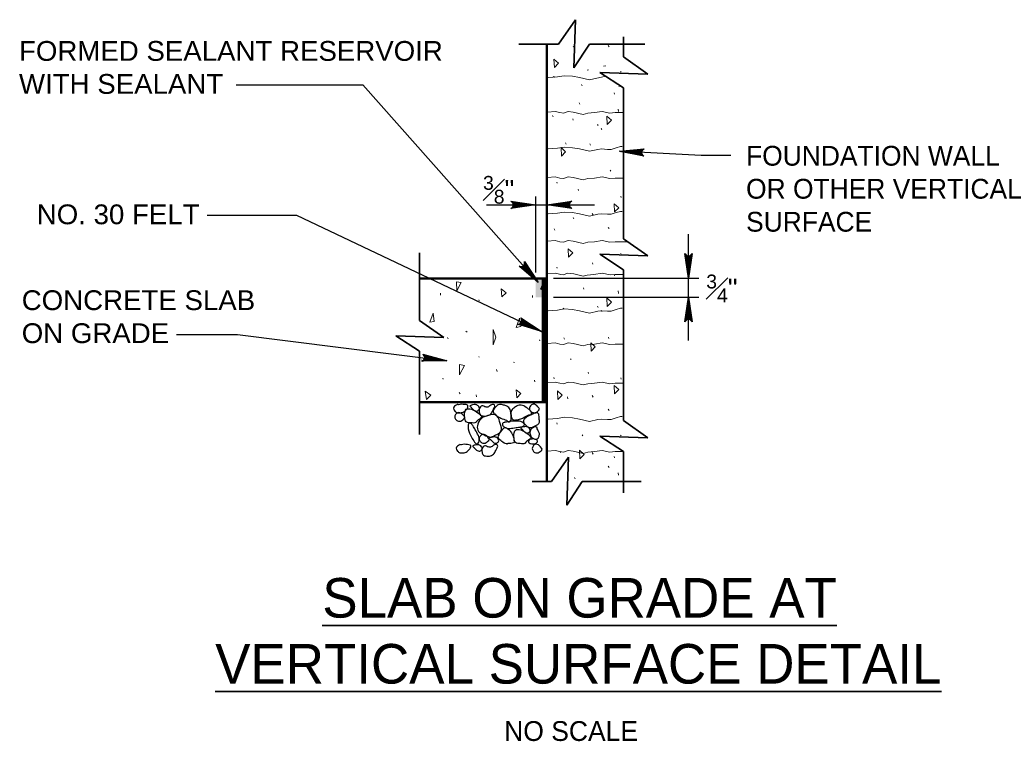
# Model space of a CAD drawing. Extents: x -419 to 2486, y -790 to 249.
# Tile 2 of 8: x -224 to -125, y -32 to 41. Entities that reach past the tile are written whole.
import ezdxf

# ---------------------------------------------------------------- set-up
doc = ezdxf.new("R2010")
doc.units = 0
doc.header["$MEASUREMENT"] = 0
for name, color, linetype, lineweight in [('S-Anno-Brkl', 2, 'Continuous', 35), ('S-Anno-Dims', 33, 'Continuous', 35), ('S-Anno-Patt', 152, 'Continuous', 18), ('S-Anno-Text', 53, 'Continuous', 25), ('S-Anno-Text-Titl', 6, 'Continuous', 35), ('S-Sect-Conc', 6, 'Continuous', 50), ('S-Sect-Join', 1, 'Continuous', 35), ('S-Slab-Capl', 12, 'Continuous', 25)]:
    doc.layers.add(name, color=color, linetype=linetype, lineweight=lineweight)
doc.styles.add('NOTES', font='romans.shx')
doc.styles.add('Title', font='txt', dxfattribs={"height": 0.25})

msp = doc.modelspace()

# ---------------------------------------------------------------- linework, layer by layer
at = {"layer": 'S-Anno-Brkl'}
for p, q in [((-168.016, 41.243), (-169.736, 38.785)), ((-168.184, 36.378), (-168.016, 41.243)), ((-163.16, 37.477), (-163.16, 39.523)), ((-169.736, 38.785), (-173.745, 38.785)), ((-166.616, 38.785), (-168.184, 36.378)), ((-161.013, 38.785), (-166.616, 38.785)), ((-160.703, 35.757), (-163.16, 37.477)), ((-163.16, 34.357), (-165.567, 35.925)), ((-165.567, 35.925), (-160.703, 35.757)), ((-163.16, 25.944), (-163.16, 34.357)), ((-163.16, 19.108), (-163.16, 25.944)), ((-160.703, 17.389), (-163.16, 19.108)), ((-183.802, 10.872), (-183.802, 17.708)), ((-163.16, 15.988), (-165.567, 17.557)), ((-165.567, 17.557), (-160.703, 17.389)), ((-163.16, 7.576), (-163.16, 15.988)), ((-181.327, 9.153), (-183.802, 10.872)), ((-183.802, 7.752), (-186.192, 9.32)), ((-186.192, 9.32), (-181.327, 9.153)), ((-183.802, -0.661), (-183.802, 7.752)), ((-163.16, 0.74), (-163.16, 7.576)), ((-160.703, -0.979), (-163.16, 0.74)), ((-163.16, -2.38), (-165.567, -0.812)), ((-165.567, -0.812), (-160.703, -0.979)), ((-168.738, -2.934), (-170.457, -5.391)), ((-168.906, -7.798), (-168.738, -2.934)), ((-163.16, -6.565), (-163.16, -2.38)), ((-170.457, -5.391), (-172.412, -5.391)), ((-167.337, -5.391), (-168.906, -7.798)), ((-161.365, -5.391), (-167.337, -5.391))]:
    msp.add_line(p, q, dxfattribs=at)
at = {"layer": 'S-Anno-Dims', "lineweight": 25}
for p, q in [((-172.042, 15.712), (-172.042, 23.394)), ((-177.016, 22.547), (-172.042, 22.547)), ((-172.042, 22.547), (-170.902, 22.547)), ((-170.902, 22.547), (-166.113, 22.547)), ((-156.593, 15.124), (-156.593, 19.595)), ((-170.239, 15.124), (-155.536, 15.124)), ((-156.593, 13.212), (-156.593, 15.124)), ((-170.239, 13.212), (-155.536, 13.212)), ((-156.593, 8.842), (-156.593, 13.212))]:
    msp.add_line(p, q, dxfattribs=at)
at = {"layer": 'S-Anno-Dims', "lineweight": 25, "flags": 128}
for points in [[(-174.544, 22.909), (-172.042, 22.547), (-174.543, 22.185), (-174.464, 22.245), (-174.354, 22.353), (-174.3, 22.453), (-174.287, 22.547), (-174.306, 22.653), (-174.364, 22.757), (-174.477, 22.859), (-174.544, 22.909), (-172.117, 22.551), (-174.462, 22.209), (-174.391, 22.263), (-174.274, 22.373), (-174.237, 22.515), (-174.263, 22.657), (-174.33, 22.755), (-174.412, 22.835), (-174.469, 22.879), (-172.248, 22.551), (-174.357, 22.249), (-174.282, 22.297), (-174.244, 22.359), (-174.202, 22.439), (-174.18, 22.551), (-174.193, 22.643), (-174.237, 22.715), (-174.327, 22.773), (-174.387, 22.843), (-172.402, 22.551), (-174.241, 22.293), (-174.158, 22.395), (-174.135, 22.519), (-174.146, 22.657), (-174.305, 22.807), (-172.574, 22.559), (-174.135, 22.341), (-174.113, 22.413), (-174.064, 22.529), (-174.095, 22.653), (-174.219, 22.763), (-172.732, 22.559), (-174.079, 22.387), (-174.035, 22.475), (-174.015, 22.569), (-174.108, 22.715), (-172.921, 22.559), (-173.996, 22.427), (-173.966, 22.493), (-173.959, 22.569), (-174.035, 22.675), (-173.144, 22.559), (-173.928, 22.471), (-173.906, 22.573), (-173.979, 22.635), (-173.329, 22.559), (-173.876, 22.501), (-173.889, 22.599), (-173.516, 22.559), (-173.855, 22.533), (-173.864, 22.563), (-173.749, 22.563)], [(-168.4, 22.185), (-170.902, 22.547), (-168.402, 22.909), (-168.48, 22.849), (-168.59, 22.741), (-168.644, 22.641), (-168.658, 22.547), (-168.638, 22.441), (-168.58, 22.337), (-168.468, 22.235), (-168.4, 22.185), (-170.828, 22.543), (-168.482, 22.885), (-168.554, 22.831), (-168.67, 22.721), (-168.708, 22.579), (-168.682, 22.437), (-168.614, 22.339), (-168.532, 22.259), (-168.476, 22.215), (-170.696, 22.543), (-168.588, 22.845), (-168.662, 22.797), (-168.7, 22.735), (-168.742, 22.655), (-168.764, 22.543), (-168.752, 22.451), (-168.708, 22.379), (-168.618, 22.321), (-168.558, 22.251), (-170.542, 22.543), (-168.704, 22.801), (-168.786, 22.699), (-168.81, 22.575), (-168.798, 22.437), (-168.64, 22.287), (-170.37, 22.535), (-168.81, 22.753), (-168.832, 22.681), (-168.88, 22.565), (-168.85, 22.441), (-168.726, 22.331), (-170.212, 22.535), (-168.866, 22.707), (-168.91, 22.619), (-168.93, 22.525), (-168.836, 22.379), (-170.024, 22.535), (-168.948, 22.667), (-168.978, 22.601), (-168.986, 22.525), (-168.91, 22.419), (-169.8, 22.535), (-169.016, 22.623), (-169.038, 22.521), (-168.966, 22.459), (-169.616, 22.535), (-169.068, 22.593), (-169.056, 22.495), (-169.428, 22.535), (-169.09, 22.561), (-169.08, 22.531), (-169.196, 22.531)], [(-156.231, 17.626), (-156.593, 15.124), (-156.955, 17.624), (-156.895, 17.546), (-156.787, 17.436), (-156.687, 17.382), (-156.593, 17.368), (-156.487, 17.388), (-156.383, 17.446), (-156.281, 17.558), (-156.231, 17.626), (-156.589, 15.198), (-156.931, 17.544), (-156.877, 17.472), (-156.767, 17.356), (-156.625, 17.318), (-156.483, 17.344), (-156.385, 17.412), (-156.305, 17.494), (-156.261, 17.55), (-156.589, 15.33), (-156.891, 17.438), (-156.843, 17.364), (-156.781, 17.326), (-156.701, 17.284), (-156.589, 17.262), (-156.497, 17.274), (-156.425, 17.318), (-156.367, 17.408), (-156.297, 17.468), (-156.589, 15.484), (-156.847, 17.322), (-156.745, 17.24), (-156.621, 17.216), (-156.483, 17.228), (-156.333, 17.386), (-156.581, 15.656), (-156.799, 17.216), (-156.727, 17.194), (-156.611, 17.146), (-156.487, 17.176), (-156.377, 17.3), (-156.581, 15.814), (-156.753, 17.16), (-156.665, 17.116), (-156.571, 17.096), (-156.425, 17.19), (-156.581, 16.002), (-156.713, 17.078), (-156.647, 17.048), (-156.571, 17.04), (-156.465, 17.116), (-156.581, 16.226), (-156.669, 17.01), (-156.567, 16.988), (-156.505, 17.06), (-156.581, 16.41), (-156.639, 16.958), (-156.541, 16.97), (-156.581, 16.598), (-156.607, 16.936), (-156.577, 16.946), (-156.577, 16.83)], [(-156.955, 10.71), (-156.593, 13.212), (-156.231, 10.712), (-156.291, 10.79), (-156.399, 10.9), (-156.499, 10.954), (-156.593, 10.968), (-156.699, 10.948), (-156.803, 10.89), (-156.905, 10.778), (-156.955, 10.71), (-156.597, 13.138), (-156.255, 10.792), (-156.309, 10.864), (-156.419, 10.98), (-156.561, 11.018), (-156.703, 10.992), (-156.801, 10.924), (-156.881, 10.842), (-156.925, 10.786), (-156.597, 13.006), (-156.295, 10.898), (-156.343, 10.972), (-156.405, 11.01), (-156.485, 11.052), (-156.597, 11.074), (-156.689, 11.062), (-156.761, 11.018), (-156.819, 10.928), (-156.889, 10.868), (-156.597, 12.852), (-156.339, 11.014), (-156.441, 11.096), (-156.565, 11.12), (-156.703, 11.108), (-156.853, 10.95), (-156.605, 12.68), (-156.387, 11.12), (-156.459, 11.142), (-156.575, 11.19), (-156.699, 11.16), (-156.809, 11.036), (-156.605, 12.522), (-156.433, 11.176), (-156.521, 11.22), (-156.615, 11.24), (-156.761, 11.146), (-156.605, 12.334), (-156.473, 11.258), (-156.539, 11.288), (-156.615, 11.296), (-156.721, 11.22), (-156.605, 12.11), (-156.517, 11.326), (-156.619, 11.348), (-156.681, 11.276), (-156.605, 11.926), (-156.547, 11.378), (-156.645, 11.366), (-156.605, 11.738), (-156.579, 11.4), (-156.609, 11.39), (-156.609, 11.506)]]:
    msp.add_lwpolyline(points, dxfattribs=at)
at = {"layer": 'S-Anno-Patt'}
for p, q in [((-168.209, 38.534), (-168.268, 38.492)), ((-164.628, 38.509), (-164.729, 38.634)), ((-166.708, 36.177), (-166.851, 36.16)), ((-164.947, 36.588), (-165.198, 36.563)), ((-163.412, 35.95), (-163.454, 36.009)), ((-170.164, 35.414), (-170.222, 35.539)), ((-167.337, 34.575), (-167.396, 34.701)), ((-164.091, 33.728), (-164.108, 33.87)), ((-163.521, 34.55), (-163.647, 34.491)), ((-167.58, 32.713), (-167.639, 32.839)), ((-163.68, 31.966), (-163.705, 32.218)), ((-170.281, 31.446), (-170.34, 31.572)), ((-168.243, 31.094), (-168.302, 31.22)), ((-165.718, 30.541), (-165.777, 30.666)), ((-165.349, 30.138), (-165.408, 30.264)), ((-168.964, 28.687), (-169.023, 28.813)), ((-166.498, 28.569), (-166.557, 28.695)), ((-164.46, 25.927), (-164.519, 26.053)), ((-169.862, 24.72), (-169.92, 24.845)), ((-167.698, 23.998), (-167.756, 24.124)), ((-163.387, 23.285), (-163.429, 23.428)), ((-168.184, 21.121), (-168.243, 21.247)), ((-166.238, 21.499), (-166.347, 21.667)), ((-170.105, 19.981), (-170.164, 20.107)), ((-164.628, 20.14), (-164.729, 20.266)), ((-163.412, 17.582), (-163.454, 17.641)), ((-169.862, 16.131), (-169.92, 16.257)), ((-166.255, 16.55), (-166.314, 16.676)), ((-164.091, 15.359), (-164.108, 15.502)), ((-167.169, 14.017), (-167.211, 14.168)), ((-181.663, 13.413), (-181.68, 13.623)), ((-177.738, 12.843), (-177.779, 12.952)), ((-172.353, 13.179), (-172.353, 13.388)), ((-163.68, 13.598), (-163.705, 13.85)), ((-169.199, 11.988), (-169.258, 12.113)), ((-165.718, 12.172), (-165.777, 12.298)), ((-165.349, 11.769), (-165.408, 11.895)), ((-180.883, 9.01), (-180.95, 9.136)), ((-178.979, 9.681), (-179.105, 9.782)), ((-169.14, 8.985), (-169.199, 9.111)), ((-164.636, 9.044), (-164.695, 9.169)), ((-171.615, 8.8), (-171.657, 8.901)), ((-177.763, 7.14), (-177.805, 7.207)), ((-168.469, 6.913), (-168.537, 6.997)), ((-183.441, 6.829), (-183.567, 6.871)), ((-174.173, 6.62), (-174.299, 6.661)), ((-181.386, 4.917), (-181.411, 5.043)), ((-175.934, 5.714), (-176.001, 5.923)), ((-170.164, 4.959), (-170.222, 5.085)), ((-166.708, 5.504), (-166.75, 5.655)), ((-163.387, 4.917), (-163.429, 5.059)), ((-172.118, 4.665), (-172.16, 4.833)), ((-179.692, 3.449), (-179.776, 3.6)), ((-178.014, 3.156), (-178.056, 3.348)), ((-168.788, 2.946), (-168.83, 3.139)), ((-166.238, 3.13), (-166.347, 3.298)), ((-164.628, 1.772), (-164.729, 1.897)), ((-169.862, 0.396), (-169.92, 0.522)), ((-167.278, -0.803), (-167.337, -0.678)), ((-163.412, -0.787), (-163.454, -0.728)), ((-169.501, -2.489), (-169.56, -2.363)), ((-166.238, -2.632), (-166.347, -2.464)), ((-164.091, -3.009), (-164.108, -2.867)), ((-164.628, -3.991), (-164.729, -3.865)), ((-163.68, -4.771), (-163.705, -4.519)), ((-168.058, -5.131), (-168.117, -5.005))]:
    msp.add_line(p, q, dxfattribs=at)
at = {"layer": 'S-Anno-Patt', "flags": 128}
for points in [[(-170.793, 35.405), (-169.837, 35.464), (-169.174, 35.581), (-168.335, 35.523), (-167.614, 35.405), (-166.591, 35.162), (-164.947, 35.523)], [(-170.851, 31.916), (-170.071, 31.975), (-169.593, 31.857), (-169.233, 31.799), (-168.755, 31.975), (-168.268, 31.916), (-167.253, 31.681), (-166.767, 31.799), (-166.113, 31.857), (-165.333, 31.975), (-164.552, 31.799), (-164.007, 31.857), (-163.529, 31.857), (-163.227, 31.857)], [(-170.793, 28.192), (-169.837, 28.251), (-169.174, 28.368), (-168.335, 28.309), (-167.614, 28.192), (-166.591, 27.949), (-165.752, 28.133), (-165.391, 28.192), (-164.787, 28.133), (-164.427, 28.133), (-163.89, 28.309), (-163.471, 28.435), (-163.286, 28.435)], [(-170.851, 25.307), (-170.071, 25.365), (-169.593, 25.248), (-169.233, 25.189), (-168.755, 25.365), (-168.268, 25.307), (-167.253, 25.072), (-166.767, 25.189), (-166.113, 25.248), (-165.333, 25.365), (-164.552, 25.189), (-164.007, 25.248), (-163.529, 25.248), (-163.227, 25.248)], [(-170.793, 21.641), (-169.837, 21.7), (-169.174, 21.818), (-168.335, 21.759), (-167.614, 21.641), (-166.591, 21.398), (-165.752, 21.583), (-165.391, 21.641), (-164.787, 21.583), (-164.427, 21.583), (-163.89, 21.759), (-163.471, 21.885), (-163.286, 21.885)], [(-170.851, 18.874), (-170.071, 18.932), (-169.593, 18.815), (-169.233, 18.756), (-168.755, 18.932), (-168.268, 18.874), (-167.253, 18.639), (-166.767, 18.756), (-166.113, 18.815), (-165.333, 18.932), (-164.552, 18.756), (-164.007, 18.815), (-162.741, 18.815)], [(-170.885, 15.577), (-170.038, 15.636), (-169.509, 15.51), (-169.275, 15.468), (-168.805, 15.644), (-168.193, 15.569), (-167.253, 15.351), (-166.834, 15.452), (-166.163, 15.51), (-165.316, 15.644), (-164.527, 15.46), (-164.032, 15.519), (-163.529, 15.519), (-163.227, 15.519)], [(-170.793, 11.845), (-169.837, 11.904), (-169.174, 12.021), (-168.335, 11.962), (-167.614, 11.845), (-166.591, 11.602), (-165.752, 11.786), (-165.391, 11.845), (-164.787, 11.786), (-164.427, 11.786), (-163.89, 11.962), (-163.471, 12.088), (-163.286, 12.088)], [(-170.851, 8.54), (-170.071, 8.599), (-169.593, 8.482), (-169.233, 8.423), (-168.755, 8.599), (-168.268, 8.54), (-167.253, 8.305), (-166.767, 8.423), (-166.113, 8.482), (-165.333, 8.599), (-164.552, 8.423), (-164.007, 8.482), (-163.529, 8.482), (-163.227, 8.482)], [(-170.851, 4.581), (-170.071, 4.64), (-169.593, 4.523), (-169.233, 4.464), (-168.755, 4.64), (-168.268, 4.581), (-167.253, 4.347), (-166.767, 4.464), (-166.113, 4.523), (-165.333, 4.64), (-164.552, 4.464), (-164.007, 4.523), (-163.529, 4.523), (-163.227, 4.523)], [(-170.793, 0.908), (-169.837, 0.966), (-169.174, 1.084), (-168.335, 1.025), (-167.614, 0.908), (-166.591, 0.664), (-165.752, 0.849), (-165.391, 0.908), (-164.787, 0.849), (-164.427, 0.849), (-163.89, 1.025), (-163.471, 1.151), (-163.286, 1.151)], [(-170.851, -2.33), (-170.071, -2.271), (-169.593, -2.389), (-169.233, -2.447), (-168.755, -2.271), (-168.268, -2.33), (-167.253, -2.565), (-166.767, -2.447), (-166.113, -2.389), (-165.333, -2.271), (-164.552, -2.447), (-164.007, -2.389), (-163.16, -2.389)]]:
    msp.add_lwpolyline(points, dxfattribs=at)
at = {"layer": 'S-Anno-Patt'}
for points in [[(-170.155, 36.403), (-169.736, 36.848), (-170.197, 37.267)], [(-164.812, 30.641), (-164.393, 31.086), (-164.854, 31.505)], [(-169.434, 27.454), (-169.015, 27.898), (-169.476, 28.318)], [(-164.083, 21.834), (-163.638, 22.254), (-164.125, 22.656)], [(-168.713, 17.246), (-168.293, 17.691), (-168.755, 18.11)], [(-179.583, 14.713), (-180.044, 14.755), (-180.002, 13.85)], [(-175.456, 13.246), (-175.012, 13.665), (-175.54, 14.042)], [(-164.812, 12.273), (-164.393, 12.717), (-164.854, 13.137)], [(-182.728, 10.687), (-182.292, 10.746), (-182.393, 11.585)], [(-174.03, 10.159), (-173.544, 10.243), (-173.67, 11.082)], [(-176.06, 9.178), (-176.337, 9.933), (-176.337, 8.398)], [(-166.431, 7.752), (-166.012, 8.196), (-166.473, 8.616)], [(-179.734, 5.361), (-179.751, 6.41), (-179.23, 6.326)], [(-164.083, 3.466), (-163.638, 3.885), (-164.125, 4.288)], [(-183.089, 2.862), (-182.644, 3.307), (-183.215, 3.726)], [(-173.946, 3.03), (-173.527, 3.474), (-174.03, 3.868)], [(-169.795, 2.887), (-169.375, 3.332), (-169.837, 3.751)], [(-167.572, -3.118), (-167.153, -2.674), (-167.614, -2.254)]]:
    msp.add_3dface(points, dxfattribs=at)
at = {"layer": 'S-Anno-Text', "flags": 128}
for points in [[(-202.321, 34.676), (-189.505, 34.676), (-171.782, 14.705)], [(-161.108, 27.46), (-163.588, 27.949), (-161.073, 28.184), (-161.154, 28.128), (-161.269, 28.025), (-161.328, 27.928), (-161.347, 27.835), (-161.332, 27.728), (-161.28, 27.621), (-161.173, 27.514), (-161.108, 27.46), (-163.514, 27.941), (-161.154, 28.164), (-161.229, 28.113), (-161.35, 28.009), (-161.395, 27.87), (-161.376, 27.726), (-161.313, 27.625), (-161.236, 27.541), (-161.182, 27.494), (-163.382, 27.934), (-161.262, 28.129), (-161.338, 28.085), (-161.379, 28.025), (-161.425, 27.947), (-161.453, 27.836), (-161.446, 27.744), (-161.405, 27.67), (-161.318, 27.607), (-161.262, 27.534), (-163.229, 27.927), (-161.38, 28.091), (-161.467, 27.993), (-161.497, 27.871), (-161.492, 27.732), (-161.342, 27.574), (-163.057, 27.91), (-161.488, 28.049), (-161.514, 27.978), (-161.568, 27.864), (-161.544, 27.739), (-161.426, 27.623), (-162.899, 27.902), (-161.546, 28.005), (-161.595, 27.92), (-161.62, 27.827), (-161.533, 27.676), (-162.712, 27.892), (-161.63, 27.97), (-161.664, 27.905), (-161.676, 27.83), (-161.605, 27.72), (-162.488, 27.881), (-161.701, 27.929), (-161.728, 27.828), (-161.659, 27.763), (-162.304, 27.872), (-161.754, 27.902), (-161.747, 27.803), (-162.116, 27.862), (-161.778, 27.871), (-161.769, 27.84), (-161.885, 27.846)], [(-152.315, 27.529), (-155.326, 27.529), (-163.588, 27.949)], [(-205.257, 21.507), (-196.223, 21.507), (-171.439, 9.731)], [(-173.172, 16.817), (-171.782, 14.705), (-173.713, 16.335), (-173.616, 16.316), (-173.462, 16.305), (-173.352, 16.331), (-173.272, 16.383), (-173.206, 16.469), (-173.167, 16.581), (-173.165, 16.733), (-173.172, 16.817), (-171.829, 14.763), (-173.642, 16.291), (-173.553, 16.273), (-173.394, 16.259), (-173.263, 16.325), (-173.174, 16.438), (-173.146, 16.554), (-173.14, 16.669), (-173.144, 16.74), (-171.916, 14.862), (-173.541, 16.238), (-173.456, 16.214), (-173.385, 16.227), (-173.297, 16.249), (-173.199, 16.307), (-173.138, 16.377), (-173.113, 16.458), (-173.129, 16.563), (-173.117, 16.655), (-172.018, 14.977), (-173.431, 16.18), (-173.301, 16.187), (-173.192, 16.251), (-173.097, 16.352), (-173.089, 16.569), (-172.127, 15.111), (-173.325, 16.133), (-173.257, 16.164), (-173.138, 16.205), (-173.065, 16.31), (-173.065, 16.476), (-172.231, 15.229), (-173.254, 16.122), (-173.159, 16.147), (-173.075, 16.195), (-173.028, 16.362), (-172.356, 15.37), (-173.169, 16.087), (-173.1, 16.108), (-173.038, 16.153), (-173.009, 16.28), (-172.505, 15.537), (-173.091, 16.065), (-173, 16.116), (-173.002, 16.211), (-172.627, 15.675), (-173.034, 16.046), (-172.969, 16.12), (-172.752, 15.815), (-172.996, 16.051), (-172.98, 16.078), (-172.903, 15.992)], [(-173.543, 11.132), (-171.439, 9.731), (-173.852, 10.477), (-173.756, 10.498), (-173.61, 10.548), (-173.518, 10.615), (-173.465, 10.694), (-173.438, 10.799), (-173.446, 10.917), (-173.503, 11.058), (-173.543, 11.132), (-171.504, 9.767), (-173.769, 10.465), (-173.681, 10.482), (-173.529, 10.532), (-173.434, 10.644), (-173.397, 10.783), (-173.416, 10.901), (-173.456, 11.008), (-173.487, 11.072), (-171.623, 9.823), (-173.657, 10.455), (-173.569, 10.467), (-173.508, 10.506), (-173.436, 10.561), (-173.368, 10.652), (-173.339, 10.741), (-173.348, 10.825), (-173.405, 10.916), (-173.429, 11.005), (-171.762, 9.889), (-173.533, 10.445), (-173.415, 10.502), (-173.34, 10.604), (-173.292, 10.734), (-173.37, 10.937), (-171.914, 9.97), (-173.417, 10.443), (-173.366, 10.499), (-173.273, 10.583), (-173.247, 10.708), (-173.311, 10.86), (-172.057, 10.038), (-173.346, 10.46), (-173.269, 10.521), (-173.21, 10.597), (-173.233, 10.77), (-172.226, 10.119), (-173.255, 10.461), (-173.2, 10.508), (-173.16, 10.573), (-173.183, 10.702), (-172.429, 10.215), (-173.175, 10.472), (-173.111, 10.555), (-173.149, 10.642), (-172.595, 10.294), (-173.115, 10.477), (-173.084, 10.57), (-172.765, 10.375), (-173.081, 10.496), (-173.077, 10.528), (-172.973, 10.478)], [(-208.343, 9.455), (-202.179, 9.455), (-181.025, 6.796)], [(-183.463, 7.467), (-181.025, 6.796), (-183.551, 6.748), (-183.466, 6.798), (-183.344, 6.892), (-183.277, 6.984), (-183.252, 7.076), (-183.259, 7.183), (-183.303, 7.294), (-183.402, 7.409), (-183.463, 7.467), (-181.098, 6.809), (-183.469, 6.762), (-183.391, 6.807), (-183.262, 6.901), (-183.206, 7.038), (-183.214, 7.182), (-183.27, 7.287), (-183.341, 7.377), (-183.391, 7.428), (-181.229, 6.825), (-183.359, 6.789), (-183.279, 6.827), (-183.234, 6.884), (-183.182, 6.958), (-183.146, 7.066), (-183.147, 7.159), (-183.181, 7.236), (-183.263, 7.305), (-183.314, 7.382), (-181.382, 6.845), (-183.238, 6.818), (-183.144, 6.909), (-183.105, 7.029), (-183.099, 7.167), (-183.237, 7.336), (-181.552, 6.874), (-183.127, 6.852), (-183.096, 6.921), (-183.034, 7.03), (-183.048, 7.157), (-183.157, 7.281), (-181.709, 6.894), (-183.065, 6.891), (-183.011, 6.973), (-182.979, 7.063), (-183.054, 7.22), (-181.895, 6.917), (-182.979, 6.92), (-182.941, 6.982), (-182.924, 7.056), (-182.986, 7.171), (-182.117, 6.945), (-182.906, 6.955), (-182.872, 7.054), (-182.935, 7.124), (-182.3, 6.968), (-182.851, 6.979), (-182.851, 7.077), (-182.486, 6.991), (-182.825, 7.008), (-182.831, 7.039), (-182.716, 7.024)]]:
    msp.add_lwpolyline(points, dxfattribs=at)
at = {"layer": 'S-Sect-Conc'}
for p, q in [((-170.902, -5.391), (-170.902, 38.785)), ((-170.902, 15.108), (-183.802, 15.108)), ((-170.902, 2.594), (-183.802, 2.594))]:
    msp.add_line(p, q, dxfattribs=at)
at = {"layer": 'S-Sect-Join'}
for p, q in [((-171.355, 2.594), (-171.355, 15.108)), ((-171.271, 2.594), (-171.271, 15.108)), ((-171.17, 2.594), (-171.17, 15.108)), ((-171.07, 2.594), (-171.07, 15.108)), ((-170.986, 2.594), (-170.986, 15.108)), ((-171.346, 14.395), (-171.531, 14))]:
    msp.add_line(p, q, dxfattribs=at)
at = {"layer": 'S-Sect-Join', "extrusion": (0, 0, -1)}
msp.add_solid([(172.042, 15.099), (171.363, 15.099), (172.042, 13.212), (171.363, 13.212)], dxfattribs=at)
at = {"layer": 'S-Slab-Capl'}
for points, knots in [([(-180.027, 2.35), (-180.064, 2.324), (-180.106, 2.308), (-180.145, 2.283), (-180.212, 2.24), (-180.27, 2.185), (-180.312, 2.115), (-180.355, 2.046), (-180.341, 1.953), (-180.312, 1.881), (-180.289, 1.82), (-180.26, 1.765), (-180.212, 1.713), (-180.141, 1.636), (-180.072, 1.577), (-179.977, 1.545), (-179.894, 1.517), (-179.808, 1.52), (-179.725, 1.528), (-179.601, 1.541), (-179.476, 1.553), (-179.356, 1.612), (-179.284, 1.648), (-179.231, 1.695), (-179.172, 1.746), (-179.076, 1.829), (-178.991, 1.9), (-178.92, 2.015), (-178.881, 2.078), (-178.884, 2.15), (-178.887, 2.216), (-178.888, 2.251), (-178.886, 2.295), (-178.92, 2.317), (-179.02, 2.381), (-179.121, 2.354), (-179.222, 2.367), (-179.323, 2.38), (-179.424, 2.394), (-179.524, 2.401), (-179.625, 2.407), (-179.725, 2.346), (-179.826, 2.35), (-179.876, 2.353), (-179.927, 2.358), (-179.977, 2.367)], [0, 0, 0, 0, 0.03659, 0.03659, 0.03659, 0.10077, 0.10077, 0.10077, 0.1643, 0.1643, 0.1643, 0.217227, 0.217227, 0.217227, 0.295302, 0.295302, 0.295302, 0.363526, 0.363526, 0.363526, 0.465911, 0.465911, 0.465911, 0.527636, 0.527636, 0.527636, 0.62717, 0.62717, 0.62717, 0.682377, 0.682377, 0.682377, 0.711083, 0.711083, 0.711083, 0.793899, 0.793899, 0.793899, 0.876092, 0.876092, 0.876092, 0.95891, 0.95891, 0.95891, 1, 1, 1, 1]), ([(-178.568, 2.082), (-178.481, 1.99), (-178.392, 1.902), (-178.299, 1.814), (-178.214, 1.732), (-178.072, 1.683), (-177.964, 1.713), (-177.876, 1.738), (-177.792, 1.817), (-177.746, 1.897), (-177.689, 1.997), (-177.763, 2.141), (-177.863, 2.233), (-177.948, 2.31), (-178.033, 2.363), (-178.132, 2.367), (-178.226, 2.371), (-178.322, 2.353), (-178.417, 2.334), (-178.504, 2.315), (-178.589, 2.3), (-178.669, 2.25), (-178.689, 2.237), (-178.685, 2.198), (-178.669, 2.183), (-178.626, 2.142), (-178.582, 2.101), (-178.534, 2.065)], [0, 0, 0, 0, 0.15375, 0.15375, 0.15375, 0.295635, 0.295635, 0.295635, 0.411344, 0.411344, 0.411344, 0.555325, 0.555325, 0.555325, 0.676862, 0.676862, 0.676862, 0.79317, 0.79317, 0.79317, 0.900608, 0.900608, 0.900608, 0.927781, 0.927781, 0.927781, 1, 1, 1, 1]), ([(-177.746, 1.847), (-177.741, 1.769), (-177.749, 1.691), (-177.746, 1.612), (-177.743, 1.524), (-177.735, 1.439), (-177.662, 1.361), (-177.548, 1.238), (-177.413, 1.223), (-177.276, 1.21), (-177.176, 1.2), (-177.074, 1.205), (-176.974, 1.226), (-176.836, 1.257), (-176.7, 1.285), (-176.588, 1.394), (-176.471, 1.509), (-176.436, 1.647), (-176.37, 1.78), (-176.285, 1.954), (-176.068, 2.171), (-176.203, 2.334), (-176.254, 2.396), (-176.352, 2.388), (-176.421, 2.367), (-176.477, 2.35), (-176.534, 2.327), (-176.588, 2.3), (-176.691, 2.249), (-176.77, 2.152), (-176.874, 2.115), (-176.971, 2.081), (-177.093, 2.12), (-177.192, 2.149), (-177.262, 2.17), (-177.325, 2.235), (-177.394, 2.25), (-177.441, 2.26), (-177.499, 2.252), (-177.545, 2.216), (-177.608, 2.167), (-177.648, 2.113), (-177.679, 2.048), (-177.708, 1.987), (-177.733, 1.925), (-177.763, 1.864)], [0, 0, 0, 0, 0.05198, 0.05198, 0.05198, 0.110689, 0.110689, 0.110689, 0.202399, 0.202399, 0.202399, 0.26934, 0.26934, 0.26934, 0.362465, 0.362465, 0.362465, 0.460562, 0.460562, 0.460562, 0.588589, 0.588589, 0.588589, 0.63742, 0.63742, 0.63742, 0.67741, 0.67741, 0.67741, 0.752602, 0.752602, 0.752602, 0.823538, 0.823538, 0.823538, 0.87335, 0.87335, 0.87335, 0.907579, 0.907579, 0.907579, 0.955131, 0.955131, 0.955131, 1, 1, 1, 1]), ([(-176.236, 1.445), (-176.275, 1.527), (-176.315, 1.613), (-176.337, 1.696), (-176.375, 1.844), (-176.228, 1.98), (-176.102, 2.115), (-175.982, 2.246), (-175.866, 2.347), (-175.716, 2.367), (-175.579, 2.386), (-175.434, 2.351), (-175.297, 2.317), (-175.176, 2.287), (-175.059, 2.26), (-174.945, 2.199), (-174.801, 2.123), (-174.678, 2.014), (-174.626, 1.864), (-174.561, 1.675), (-174.544, 1.486), (-174.525, 1.294), (-174.515, 1.187), (-174.509, 1.081), (-174.508, 0.975), (-174.508, 0.888), (-174.516, 0.806), (-174.575, 0.723), (-174.633, 0.642), (-174.744, 0.598), (-174.81, 0.623), (-174.869, 0.644), (-174.911, 0.745), (-174.978, 0.774), (-175.163, 0.854), (-175.378, 0.9), (-175.565, 0.992), (-175.709, 1.062), (-175.847, 1.146), (-175.985, 1.226), (-176.08, 1.282), (-176.168, 1.518), (-176.236, 1.445)], [0, 0, 0, 0, 0.048841, 0.048841, 0.048841, 0.13546, 0.13546, 0.13546, 0.218479, 0.218479, 0.218479, 0.294603, 0.294603, 0.294603, 0.361524, 0.361524, 0.361524, 0.444924, 0.444924, 0.444924, 0.549302, 0.549302, 0.549302, 0.606821, 0.606821, 0.606821, 0.653757, 0.653757, 0.653757, 0.699805, 0.699805, 0.699805, 0.740482, 0.740482, 0.740482, 0.853359, 0.853359, 0.853359, 0.939988, 0.939988, 0.939988, 1, 1, 1, 1]), ([(-174.123, 0.79), (-174.203, 0.812), (-174.282, 0.816), (-174.357, 0.874), (-174.499, 0.983), (-174.504, 1.159), (-174.525, 1.31), (-174.546, 1.464), (-174.568, 1.636), (-174.475, 1.78), (-174.393, 1.907), (-174.288, 1.979), (-174.173, 2.065), (-174.064, 2.146), (-173.959, 2.215), (-173.837, 2.266), (-173.697, 2.327), (-173.523, 2.34), (-173.384, 2.283), (-173.207, 2.21), (-173.042, 2.112), (-172.881, 1.998), (-172.791, 1.935), (-172.711, 1.875), (-172.63, 1.797), (-172.562, 1.732), (-172.509, 1.653), (-172.479, 1.579), (-172.45, 1.508), (-172.486, 1.405), (-172.562, 1.344), (-172.635, 1.286), (-172.728, 1.345), (-172.797, 1.31), (-172.978, 1.22), (-173.147, 1.092), (-173.334, 1.008), (-173.476, 0.945), (-173.625, 0.891), (-173.77, 0.841), (-173.881, 0.802), (-174.042, 0.847), (-174.123, 0.79)], [0, 0, 0, 0, 0.045008, 0.045008, 0.045008, 0.129354, 0.129354, 0.129354, 0.214618, 0.214618, 0.214618, 0.289581, 0.289581, 0.289581, 0.360199, 0.360199, 0.360199, 0.442003, 0.442003, 0.442003, 0.546405, 0.546405, 0.546405, 0.604559, 0.604559, 0.604559, 0.652436, 0.652436, 0.652436, 0.697444, 0.697444, 0.697444, 0.740259, 0.740259, 0.740259, 0.851429, 0.851429, 0.851429, 0.935769, 0.935769, 0.935769, 1, 1, 1, 1]), ([(-172.042, 1.528), (-172.16, 1.53), (-172.277, 1.532), (-172.395, 1.579), (-172.5, 1.621), (-172.572, 1.702), (-172.63, 1.797), (-172.693, 1.901), (-172.691, 2.04), (-172.63, 2.149), (-172.572, 2.252), (-172.49, 2.339), (-172.395, 2.384), (-172.261, 2.447), (-172.079, 2.384), (-171.942, 2.266), (-171.788, 2.135), (-171.587, 1.91), (-171.707, 1.797), (-171.805, 1.705), (-171.936, 1.621), (-172.042, 1.528)], [0, 0, 0, 0, 0.127836, 0.127836, 0.127836, 0.242986, 0.242986, 0.242986, 0.369554, 0.369554, 0.369554, 0.488879, 0.488879, 0.488879, 0.656978, 0.656978, 0.656978, 0.845645, 0.845645, 0.845645, 1, 1, 1, 1]), ([(-179.591, 0.673), (-179.709, 0.674), (-179.826, 0.673), (-179.943, 0.723), (-180.053, 0.77), (-180.122, 0.858), (-180.178, 0.958), (-180.235, 1.059), (-180.236, 1.189), (-180.178, 1.294), (-180.121, 1.397), (-180.038, 1.482), (-179.943, 1.528), (-179.805, 1.595), (-179.615, 1.534), (-179.474, 1.411), (-179.327, 1.283), (-179.133, 1.068), (-179.256, 0.958), (-179.363, 0.862), (-179.481, 0.769), (-179.591, 0.673)], [0, 0, 0, 0, 0.127882, 0.127882, 0.127882, 0.247225, 0.247225, 0.247225, 0.367788, 0.367788, 0.367788, 0.487141, 0.487141, 0.487141, 0.661129, 0.661129, 0.661129, 0.841771, 0.841771, 0.841771, 1, 1, 1, 1]), ([(-178.065, 0.589), (-178.235, 0.45), (-178.413, 0.514), (-178.585, 0.522), (-178.742, 0.53), (-178.901, 0.487), (-179.054, 0.623), (-179.202, 0.753), (-179.186, 0.908), (-179.205, 1.059), (-179.237, 1.3), (-179.285, 1.557), (-179.138, 1.797), (-179.093, 1.871), (-179.027, 1.916), (-178.954, 1.931), (-178.774, 1.967), (-178.571, 1.929), (-178.4, 1.847), (-178.217, 1.76), (-178.051, 1.672), (-177.88, 1.545), (-177.745, 1.445), (-177.629, 1.334), (-177.528, 1.226), (-177.351, 1.037), (-178.064, 0.752), (-178.065, 0.589), (-178.065, 0.57), (-177.949, 0.638), (-177.981, 0.639)], [0, 0, 0, 0, 0.1048, 0.1048, 0.1048, 0.200816, 0.200816, 0.200816, 0.293071, 0.293071, 0.293071, 0.441208, 0.441208, 0.441208, 0.486811, 0.486811, 0.486811, 0.598725, 0.598725, 0.598725, 0.718924, 0.718924, 0.718924, 0.813874, 0.813874, 0.813874, 0.980448, 0.980448, 0.980448, 1, 1, 1, 1]), ([(-176.555, -0.921), (-176.786, -0.897), (-177.014, -0.805), (-177.243, -0.703), (-177.455, -0.608), (-177.643, -0.542), (-177.813, -0.35), (-177.961, -0.184), (-177.964, 0.038), (-177.93, 0.22), (-177.886, 0.46), (-177.808, 0.696), (-177.595, 0.908), (-177.371, 1.13), (-177.126, 1.184), (-176.874, 1.26), (-176.594, 1.344), (-176.243, 1.472), (-175.985, 1.243), (-175.733, 1.021), (-175.707, 0.734), (-175.632, 0.455), (-175.558, 0.178), (-175.39, -0.176), (-175.599, -0.401), (-175.738, -0.551), (-175.912, -0.621), (-176.085, -0.703), (-176.242, -0.777), (-176.4, -0.844), (-176.555, -0.921)], [0, 0, 0, 0, 0.099639, 0.099639, 0.099639, 0.192212, 0.192212, 0.192212, 0.272622, 0.272622, 0.272622, 0.378294, 0.378294, 0.378294, 0.489144, 0.489144, 0.489144, 0.611942, 0.611942, 0.611942, 0.731191, 0.731191, 0.731191, 0.849421, 0.849421, 0.849421, 0.928486, 0.928486, 0.928486, 1, 1, 1, 1]), ([(-172.11, 1.495), (-172.256, 1.437), (-172.401, 1.373), (-172.546, 1.31), (-172.721, 1.235), (-172.884, 1.151), (-173.049, 1.042), (-173.156, 0.971), (-173.221, 0.854), (-173.267, 0.74), (-173.296, 0.668), (-173.3, 0.568), (-173.25, 0.505), (-173.178, 0.414), (-173.099, 0.335), (-173.015, 0.253), (-172.961, 0.2), (-172.921, 0.147), (-172.848, 0.103), (-172.754, 0.045), (-172.657, 0.045), (-172.562, 0.052), (-172.479, 0.058), (-172.394, 0.066), (-172.311, 0.103), (-172.214, 0.145), (-172.132, 0.19), (-172.042, 0.237), (-171.951, 0.284), (-171.861, 0.321), (-171.774, 0.388), (-171.687, 0.455), (-171.65, 0.571), (-171.657, 0.673), (-171.665, 0.796), (-171.681, 0.919), (-171.69, 1.042), (-171.697, 1.126), (-171.7, 1.21), (-171.707, 1.294), (-171.713, 1.368), (-171.74, 1.44), (-171.808, 1.495), (-171.861, 1.538), (-171.917, 1.545), (-171.975, 1.545), (-172.015, 1.545), (-172.054, 1.545), (-172.093, 1.545)], [0, 0, 0, 0, 0.098159, 0.098159, 0.098159, 0.216369, 0.216369, 0.216369, 0.293565, 0.293565, 0.293565, 0.342371, 0.342371, 0.342371, 0.413716, 0.413716, 0.413716, 0.460491, 0.460491, 0.460491, 0.520511, 0.520511, 0.520511, 0.573698, 0.573698, 0.573698, 0.635892, 0.635892, 0.635892, 0.699721, 0.699721, 0.699721, 0.763642, 0.763642, 0.763642, 0.840448, 0.840448, 0.840448, 0.892718, 0.892718, 0.892718, 0.939362, 0.939362, 0.939362, 0.975663, 0.975663, 0.975663, 1, 1, 1, 1]), ([(-178.232, -1.424), (-178.335, -1.257), (-178.434, -1.09), (-178.534, -0.921), (-178.685, -0.667), (-178.774, -0.377), (-178.853, -0.099), (-178.902, 0.071), (-178.889, 0.262), (-178.803, 0.438), (-178.791, 0.461), (-178.774, 0.48), (-178.752, 0.488), (-178.706, 0.507), (-178.644, 0.487), (-178.601, 0.455), (-178.516, 0.39), (-178.434, 0.326), (-178.383, 0.237), (-178.305, 0.097), (-178.227, -0.043), (-178.149, -0.183), (-178.042, -0.373), (-177.936, -0.563), (-177.83, -0.753), (-177.739, -0.916), (-177.728, -1.125), (-177.746, -1.307), (-177.754, -1.392), (-177.784, -1.468), (-177.863, -1.541), (-177.907, -1.581), (-177.954, -1.599), (-177.998, -1.592), (-178.054, -1.583), (-178.12, -1.556), (-178.165, -1.508), (-178.191, -1.48), (-178.211, -1.452), (-178.232, -1.424)], [0, 0, 0, 0, 0.118879, 0.118879, 0.118879, 0.297469, 0.297469, 0.297469, 0.406683, 0.406683, 0.406683, 0.421102, 0.421102, 0.421102, 0.45243, 0.45243, 0.45243, 0.514899, 0.514899, 0.514899, 0.612264, 0.612264, 0.612264, 0.744618, 0.744618, 0.744618, 0.858029, 0.858029, 0.858029, 0.911221, 0.911221, 0.911221, 0.940254, 0.940254, 0.940254, 0.978238, 0.978238, 0.978238, 1, 1, 1, 1]), ([(-174.995, -1.592), (-175.147, -1.594), (-175.31, -1.471), (-175.465, -1.357), (-175.604, -1.253), (-175.738, -1.157), (-175.8, -1.021), (-175.861, -0.888), (-175.765, -0.711), (-175.683, -0.568), (-175.552, -0.343), (-175.424, -0.152), (-175.213, 0.002), (-175.151, 0.047), (-175.058, 0.053), (-174.995, 0.019), (-174.834, -0.069), (-174.682, -0.187), (-174.575, -0.35), (-174.458, -0.531), (-174.389, -0.716), (-174.307, -0.904), (-174.245, -1.047), (-174.212, -1.227), (-174.19, -1.357), (-174.149, -1.59), (-174.94, -1.561), (-174.995, -1.592), (-175.003, -1.596), (-174.849, -1.601), (-174.877, -1.592)], [0, 0, 0, 0, 0.104541, 0.104541, 0.104541, 0.199001, 0.199001, 0.199001, 0.292151, 0.292151, 0.292151, 0.439246, 0.439246, 0.439246, 0.482784, 0.482784, 0.482784, 0.593999, 0.593999, 0.593999, 0.716482, 0.716482, 0.716482, 0.809632, 0.809632, 0.809632, 0.976616, 0.976616, 0.976616, 1, 1, 1, 1]), ([(-175.146, 0.572), (-174.949, 0.601), (-174.755, 0.641), (-174.559, 0.673), (-174.266, 0.72), (-173.965, 0.713), (-173.67, 0.673), (-173.493, 0.649), (-173.348, 0.573), (-173.2, 0.421), (-173.179, 0.4), (-173.165, 0.376), (-173.166, 0.354), (-173.17, 0.308), (-173.203, 0.261), (-173.25, 0.22), (-173.343, 0.14), (-173.434, 0.117), (-173.535, 0.103), (-173.698, 0.08), (-173.86, 0.057), (-174.022, 0.035), (-174.234, 0.007), (-174.447, -0.022), (-174.659, -0.048), (-174.842, -0.072), (-175.019, -0.013), (-175.196, 0.086), (-175.284, 0.134), (-175.336, 0.206), (-175.381, 0.287), (-175.405, 0.332), (-175.412, 0.395), (-175.381, 0.438), (-175.341, 0.492), (-175.291, 0.535), (-175.23, 0.555), (-175.202, 0.565), (-175.172, 0.562), (-175.146, 0.572)], [0, 0, 0, 0, 0.120403, 0.120403, 0.120403, 0.300101, 0.300101, 0.300101, 0.407806, 0.407806, 0.407806, 0.422966, 0.422966, 0.422966, 0.454955, 0.454955, 0.454955, 0.517289, 0.517289, 0.517289, 0.616546, 0.616546, 0.616546, 0.746503, 0.746503, 0.746503, 0.858342, 0.858342, 0.858342, 0.913534, 0.913534, 0.913534, 0.944055, 0.944055, 0.944055, 0.98271, 0.98271, 0.98271, 1, 1, 1, 1]), ([(-173.418, -0.132), (-173.332, -0.219), (-173.254, -0.313), (-173.166, -0.401), (-173.083, -0.485), (-172.939, -0.527), (-172.831, -0.501), (-172.746, -0.481), (-172.664, -0.409), (-172.613, -0.334), (-172.544, -0.232), (-172.622, -0.072), (-172.73, 0.019), (-172.816, 0.09), (-172.902, 0.137), (-172.999, 0.136), (-173.093, 0.135), (-173.189, 0.119), (-173.284, 0.103), (-173.37, 0.087), (-173.454, 0.077), (-173.535, 0.035), (-173.556, 0.025), (-173.551, -0.016), (-173.535, -0.032), (-173.493, -0.072), (-173.449, -0.113), (-173.401, -0.149)], [0, 0, 0, 0, 0.150122, 0.150122, 0.150122, 0.293058, 0.293058, 0.293058, 0.405333, 0.405333, 0.405333, 0.556866, 0.556866, 0.556866, 0.676419, 0.676419, 0.676419, 0.793588, 0.793588, 0.793588, 0.899858, 0.899858, 0.899858, 0.927233, 0.927233, 0.927233, 1, 1, 1, 1]), ([(-172.16, 0.103), (-172.238, 0.063), (-172.316, 0.024), (-172.395, -0.015), (-172.506, -0.07), (-172.58, -0.198), (-172.613, -0.317), (-172.648, -0.446), (-172.618, -0.589), (-172.579, -0.719), (-172.56, -0.785), (-172.543, -0.848), (-172.495, -0.904), (-172.433, -0.977), (-172.36, -1.012), (-172.277, -1.055), (-172.19, -1.101), (-172.097, -1.138), (-172.009, -1.139), (-171.931, -1.139), (-171.855, -1.095), (-171.791, -1.021), (-171.711, -0.93), (-171.699, -0.837), (-171.673, -0.736), (-171.658, -0.676), (-171.637, -0.609), (-171.657, -0.552), (-171.687, -0.463), (-171.755, -0.388), (-171.791, -0.3), (-171.82, -0.228), (-171.848, -0.155), (-171.875, -0.082), (-171.891, -0.039), (-171.881, 0.01), (-171.908, 0.052), (-171.931, 0.087), (-171.972, 0.098), (-172.009, 0.103), (-172.059, 0.108), (-172.11, 0.114), (-172.16, 0.119)], [0, 0, 0, 0, 0.076078, 0.076078, 0.076078, 0.184008, 0.184008, 0.184008, 0.301066, 0.301066, 0.301066, 0.359803, 0.359803, 0.359803, 0.436658, 0.436658, 0.436658, 0.518144, 0.518144, 0.518144, 0.589903, 0.589903, 0.589903, 0.679269, 0.679269, 0.679269, 0.732962, 0.732962, 0.732962, 0.815586, 0.815586, 0.815586, 0.883291, 0.883291, 0.883291, 0.923376, 0.923376, 0.923376, 0.955977, 0.955977, 0.955977, 1, 1, 1, 1]), ([(-177.125, -1.541), (-177.243, -1.54), (-177.36, -1.541), (-177.478, -1.491), (-177.587, -1.444), (-177.656, -1.356), (-177.712, -1.256), (-177.769, -1.156), (-177.77, -1.025), (-177.712, -0.921), (-177.655, -0.818), (-177.572, -0.732), (-177.478, -0.686), (-177.339, -0.619), (-177.149, -0.68), (-177.008, -0.803), (-176.861, -0.931), (-176.667, -1.147), (-176.79, -1.256), (-176.897, -1.352), (-177.015, -1.445), (-177.125, -1.541)], [0, 0, 0, 0, 0.127883, 0.127883, 0.127883, 0.247227, 0.247227, 0.247227, 0.367791, 0.367791, 0.367791, 0.487145, 0.487145, 0.487145, 0.661131, 0.661131, 0.661131, 0.841781, 0.841781, 0.841781, 1, 1, 1, 1]), ([(-176.622, -1.172), (-176.533, -1.262), (-176.443, -1.351), (-176.354, -1.441), (-176.271, -1.523), (-176.126, -1.566), (-176.018, -1.541), (-175.933, -1.522), (-175.851, -1.449), (-175.8, -1.374), (-175.732, -1.272), (-175.809, -1.112), (-175.917, -1.021), (-176.003, -0.95), (-176.089, -0.905), (-176.186, -0.904), (-176.286, -0.903), (-176.387, -0.919), (-176.488, -0.938), (-176.569, -0.952), (-176.648, -0.961), (-176.723, -1.005), (-176.743, -1.017), (-176.737, -1.055), (-176.723, -1.072), (-176.687, -1.113), (-176.65, -1.156), (-176.605, -1.189)], [0, 0, 0, 0, 0.154897, 0.154897, 0.154897, 0.29784, 0.29784, 0.29784, 0.410119, 0.410119, 0.410119, 0.561665, 0.561665, 0.561665, 0.681208, 0.681208, 0.681208, 0.80519, 0.80519, 0.80519, 0.904861, 0.904861, 0.904861, 0.932236, 0.932236, 0.932236, 1, 1, 1, 1]), ([(-173.099, -1.525), (-173.264, -1.652), (-173.436, -1.585), (-173.603, -1.575), (-173.766, -1.565), (-173.931, -1.618), (-174.089, -1.474), (-174.234, -1.342), (-174.208, -1.188), (-174.223, -1.038), (-174.249, -0.795), (-174.289, -0.542), (-174.156, -0.3), (-174.118, -0.23), (-174.057, -0.183), (-173.988, -0.166), (-173.804, -0.121), (-173.593, -0.166), (-173.418, -0.25), (-173.235, -0.338), (-173.069, -0.424), (-172.898, -0.552), (-172.763, -0.652), (-172.646, -0.763), (-172.546, -0.87), (-172.364, -1.065), (-173.097, -1.355), (-173.099, -1.525), (-173.1, -1.549), (-172.959, -1.459), (-172.999, -1.458)], [0, 0, 0, 0, 0.100239, 0.100239, 0.100239, 0.198695, 0.198695, 0.198695, 0.289133, 0.289133, 0.289133, 0.43602, 0.43602, 0.43602, 0.478598, 0.478598, 0.478598, 0.59285, 0.59285, 0.59285, 0.71203, 0.71203, 0.71203, 0.806185, 0.806185, 0.806185, 0.976031, 0.976031, 0.976031, 1, 1, 1, 1]), ([(-179.742, -1.692), (-179.781, -1.72), (-179.82, -1.748), (-179.86, -1.776), (-179.924, -1.822), (-179.987, -1.869), (-180.044, -1.927), (-180.1, -1.984), (-180.073, -2.09), (-180.044, -2.162), (-180.02, -2.222), (-179.991, -2.278), (-179.943, -2.33), (-179.873, -2.407), (-179.803, -2.466), (-179.709, -2.498), (-179.626, -2.525), (-179.54, -2.522), (-179.457, -2.514), (-179.327, -2.503), (-179.195, -2.498), (-179.071, -2.43), (-179.004, -2.394), (-178.957, -2.346), (-178.903, -2.296), (-178.811, -2.212), (-178.729, -2.135), (-178.652, -2.028), (-178.608, -1.968), (-178.597, -1.892), (-178.601, -1.827), (-178.604, -1.791), (-178.615, -1.745), (-178.652, -1.726), (-178.746, -1.676), (-178.841, -1.688), (-178.937, -1.676), (-179.043, -1.662), (-179.15, -1.647), (-179.256, -1.642), (-179.351, -1.637), (-179.445, -1.694), (-179.541, -1.692), (-179.596, -1.691), (-179.653, -1.686), (-179.709, -1.676)], [0, 0, 0, 0, 0.038792, 0.038792, 0.038792, 0.102879, 0.102879, 0.102879, 0.166022, 0.166022, 0.166022, 0.21861, 0.21861, 0.21861, 0.296203, 0.296203, 0.296203, 0.363999, 0.363999, 0.363999, 0.470136, 0.470136, 0.470136, 0.527883, 0.527883, 0.527883, 0.626791, 0.626791, 0.626791, 0.682572, 0.682572, 0.682572, 0.712829, 0.712829, 0.712829, 0.790677, 0.790677, 0.790677, 0.87683, 0.87683, 0.87683, 0.954678, 0.954678, 0.954678, 1, 1, 1, 1]), ([(-178.283, -1.961), (-178.193, -2.05), (-178.104, -2.14), (-178.014, -2.229), (-177.932, -2.312), (-177.787, -2.354), (-177.679, -2.33), (-177.594, -2.311), (-177.512, -2.237), (-177.461, -2.162), (-177.392, -2.061), (-177.468, -1.899), (-177.578, -1.81), (-177.67, -1.736), (-177.762, -1.692), (-177.863, -1.692), (-177.958, -1.693), (-178.054, -1.709), (-178.149, -1.726), (-178.229, -1.741), (-178.308, -1.75), (-178.383, -1.793), (-178.404, -1.805), (-178.398, -1.843), (-178.383, -1.86), (-178.348, -1.901), (-178.31, -1.944), (-178.266, -1.978)], [0, 0, 0, 0, 0.154974, 0.154974, 0.154974, 0.297989, 0.297989, 0.297989, 0.410324, 0.410324, 0.410324, 0.561946, 0.561946, 0.561946, 0.68786, 0.68786, 0.68786, 0.805093, 0.805093, 0.805093, 0.904813, 0.904813, 0.904813, 0.932203, 0.932203, 0.932203, 1, 1, 1, 1]), ([(-177.478, -2.196), (-177.478, -2.274), (-177.468, -2.352), (-177.461, -2.43), (-177.453, -2.517), (-177.46, -2.603), (-177.394, -2.682), (-177.284, -2.813), (-177.133, -2.813), (-176.991, -2.833), (-176.897, -2.847), (-176.8, -2.851), (-176.706, -2.833), (-176.56, -2.806), (-176.422, -2.762), (-176.303, -2.649), (-176.189, -2.538), (-176.149, -2.408), (-176.085, -2.28), (-175.997, -2.103), (-175.786, -1.873), (-175.934, -1.709), (-175.986, -1.652), (-176.072, -1.657), (-176.136, -1.676), (-176.192, -1.692), (-176.249, -1.716), (-176.303, -1.743), (-176.412, -1.797), (-176.493, -1.916), (-176.605, -1.944), (-176.7, -1.967), (-176.811, -1.924), (-176.907, -1.894), (-176.976, -1.872), (-177.041, -1.829), (-177.108, -1.81), (-177.156, -1.797), (-177.214, -1.794), (-177.259, -1.827), (-177.324, -1.873), (-177.364, -1.929), (-177.394, -1.994), (-177.422, -2.056), (-177.45, -2.117), (-177.478, -2.179)], [0, 0, 0, 0, 0.052159, 0.052159, 0.052159, 0.109852, 0.109852, 0.109852, 0.20511, 0.20511, 0.20511, 0.268287, 0.268287, 0.268287, 0.36641, 0.36641, 0.36641, 0.461378, 0.461378, 0.461378, 0.592083, 0.592083, 0.592083, 0.637295, 0.637295, 0.637295, 0.677324, 0.677324, 0.677324, 0.757723, 0.757723, 0.757723, 0.825543, 0.825543, 0.825543, 0.873855, 0.873855, 0.873855, 0.907505, 0.907505, 0.907505, 0.955099, 0.955099, 0.955099, 1, 1, 1, 1]), ([(-172.261, -1.105), (-172.36, -1.122), (-172.462, -1.122), (-172.562, -1.139), (-172.623, -1.149), (-172.671, -1.195), (-172.713, -1.239), (-172.773, -1.301), (-172.787, -1.434), (-172.713, -1.491), (-172.63, -1.556), (-172.538, -1.578), (-172.445, -1.592), (-172.303, -1.612), (-172.151, -1.628), (-172.009, -1.541), (-171.907, -1.479), (-171.791, -1.319), (-171.875, -1.256), (-171.919, -1.223), (-171.964, -1.189), (-172.009, -1.156)], [0, 0, 0, 0, 0.156162, 0.156162, 0.156162, 0.249442, 0.249442, 0.249442, 0.378778, 0.378778, 0.378778, 0.526121, 0.526121, 0.526121, 0.751796, 0.751796, 0.751796, 0.913785, 0.913785, 0.913785, 1, 1, 1, 1]), ([(-171.774, -2.514), (-171.892, -2.513), (-172.009, -2.523), (-172.126, -2.481), (-172.233, -2.442), (-172.294, -2.344), (-172.344, -2.246), (-172.4, -2.138), (-172.404, -2.004), (-172.344, -1.894), (-172.292, -1.798), (-172.215, -1.718), (-172.126, -1.676), (-171.988, -1.609), (-171.799, -1.674), (-171.657, -1.793), (-171.507, -1.919), (-171.311, -2.138), (-171.422, -2.246), (-171.518, -2.34), (-171.665, -2.42), (-171.774, -2.514)], [0, 0, 0, 0, 0.127655, 0.127655, 0.127655, 0.243249, 0.243249, 0.243249, 0.370329, 0.370329, 0.370329, 0.481572, 0.481572, 0.481572, 0.656225, 0.656225, 0.656225, 0.840258, 0.840258, 0.840258, 1, 1, 1, 1])]:
    msp.add_open_spline(points, degree=3, knots=knots, dxfattribs=at)

# ---------------------------------------------------------------- texts
at = {"layer": 'S-Anno-Dims', "lineweight": 25, "char_height": 2, "attachment_point": 1, "style": 'NOTES'}
for s, insert in [('\\A1;\\fArial|b0|i0|c0|p39;\\H1.400000;\\S3#8;\\H2.000000;"', (-177.365, 25.46)), ('\\A1;\\fArial|b0|i0|c0|p39;\\H1.400000;\\S3#4;\\H2.000000;"', (-154.798, 15.496))]:
    msp.add_mtext(s, dxfattribs=dict(at, insert=insert))
at = {"layer": 'S-Anno-Text', "char_height": 2, "attachment_point": 1, "style": 'NOTES'}
for s, insert in [('\\fArial|b0|i0|c0|p39;FORMED SEALANT RESERVOIR\\PWITH SEALANT', (-224.271, 39.089)), ('\\fArial|b0|i0|c0|p39;FOUNDATION WALL\\POR OTHER VERTICAL\\PSURFACE', (-150.78, 28.5)), ('\\fArial|b0|i0|c0|p39;CONCRETE SLAB\\PON GRADE', (-223.994, 13.91))]:
    msp.add_mtext(s, dxfattribs=dict(at, insert=insert))
at = {"layer": 'S-Anno-Text', "insert": (-222.473, 22.582), "char_height": 2, "attachment_point": 1, "line_spacing_factor": 0.728704, "style": 'NOTES'}
msp.add_mtext('\\fArial|b0|i0|c0|p39;NO. 30 FELT', dxfattribs=at)
at = {"layer": 'S-Anno-Text-Titl', "attachment_point": 1, "style": 'Title'}
for s, insert, char_height, line_spacing_factor in [('\\LSLAB ON GRADE AT ', (-193.609, -15.155), 4, 0.600591), ('\\LVERTICAL SURFACE DETAIL', (-204.439, -21.821), 4, 0.600591), ('NO SCALE', (-175.224, -29.613), 2, 0.601181)]:
    msp.add_mtext(s, dxfattribs=dict(at, insert=insert, char_height=char_height, line_spacing_factor=line_spacing_factor))

doc.saveas('drawing.dxf')
